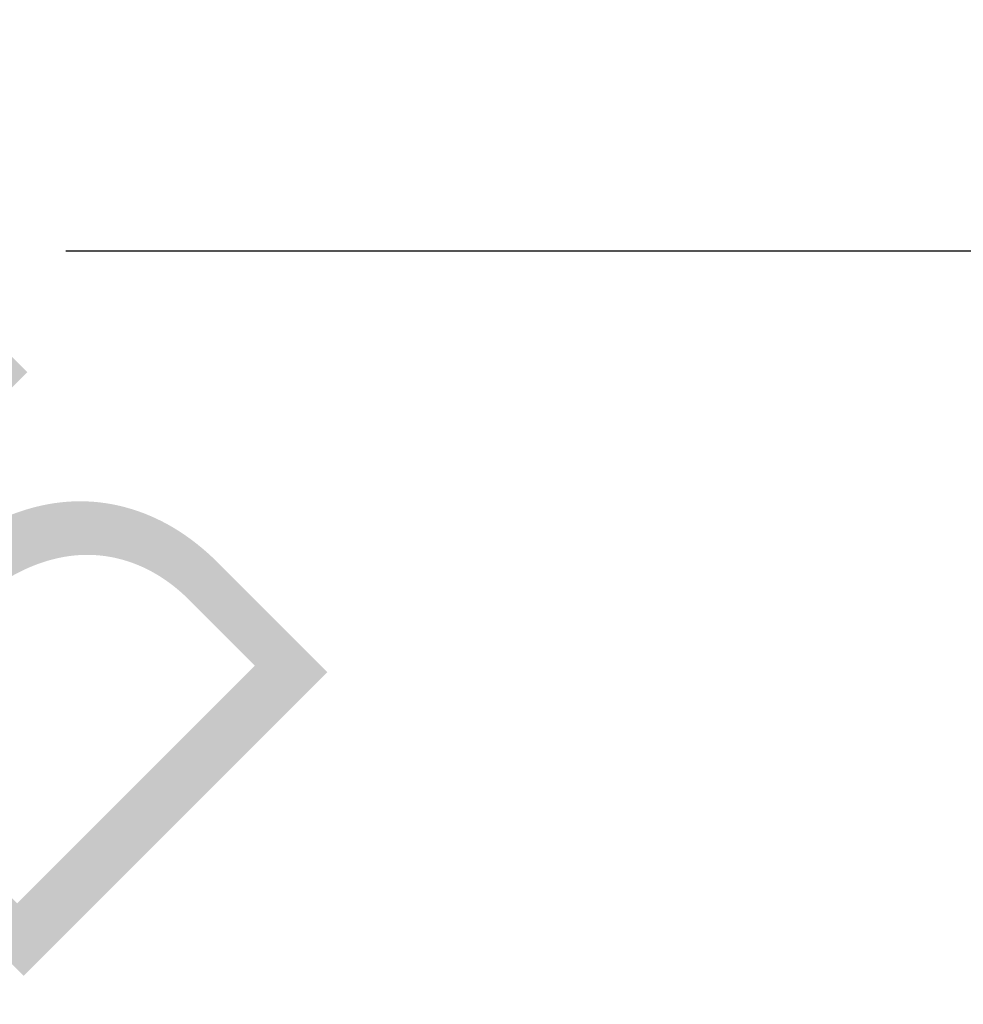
# Model space of a CAD drawing. Header units: millimetres. Extents: x -131 to 26, y -110 to 122.
# Tile 1 of 3: x -75 to -43, y -26 to 8. Entities that reach past the tile are written whole.
import ezdxf

# ---------------------------------------------------------------- set-up
doc = ezdxf.new("R2010")
doc.units = ezdxf.units.MM
doc.styles.add('Arial', font='arial.ttf', dxfattribs={"height": 14.6304})

msp = doc.modelspace()

# ---------------------------------------------------------------- linework, layer by layer
at = {"color": 1, "lineweight": 30}
for p, q in [((-48.024, 0, 22.986), (-73.896, 0, -2.886)), ((-48.024, 0, 2.886), (-73.896, 0, -22.986)), ((-12.192, 0, 10.05), (-73.152, 0, 10.05)), ((-12.192, 0, -10.05), (-73.152, 0, -10.05)), ((-60.96, 0, -10.05), (-60.96, 0, 10.05))]:
    msp.add_line(p, q, dxfattribs=at)

# ---------------------------------------------------------------- next in the draw order: texts
at = {"color": 5, "lineweight": 30, "insert": (-103.458, 3.445, 33.751), "char_height": 14.6304, "width": 99.20583, "attachment_point": 2, "rotation": 135, "line_spacing_factor": 0.941778, "style": 'Arial', "bg_fill": 3, "box_fill_scale": 1.25, "bg_fill_color": 256, "bg_fill_true_color": 13158600, "bg_fill_transparency": 0}
msp.add_mtext('Diameter', dxfattribs=at)

doc.saveas('drawing.dxf')
